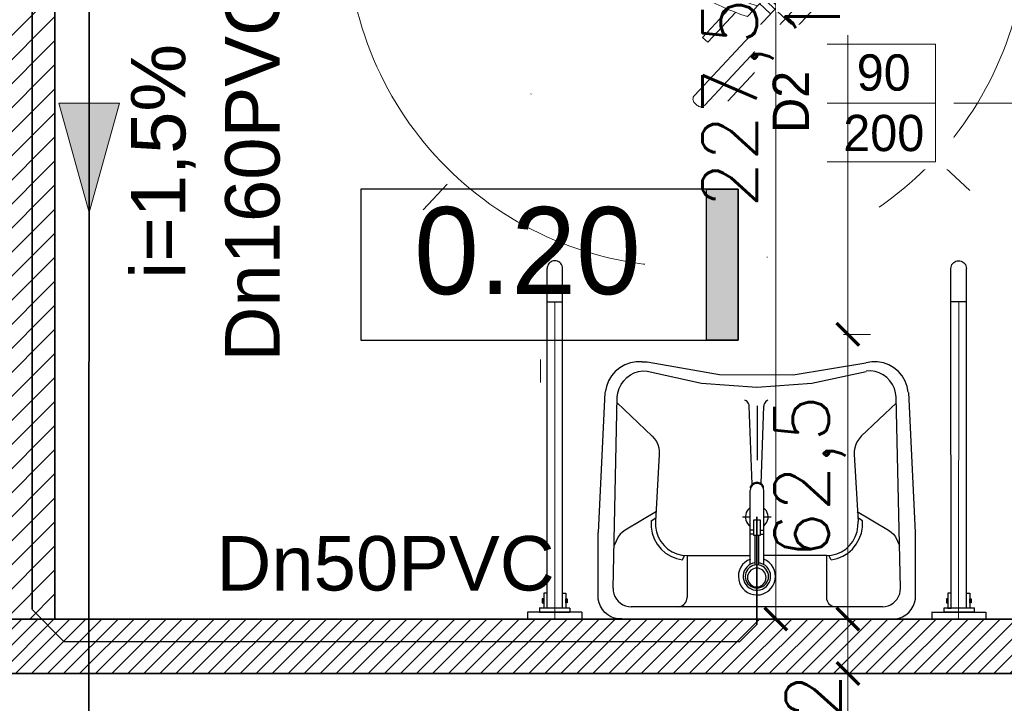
# Model space of a CAD drawing. Header units: millimetres. Extents: x -740 to 33545, y 5178 to 22494.
# Tile 144 of 250: x 10058 to 10276, y 10546 to 10697. Entities that reach past the tile are written whole.
import ezdxf
from ezdxf.lldxf.tags import DXFTag

# ---------------------------------------------------------------- set-up
doc = ezdxf.new("R2010")
doc.units = ezdxf.units.MM
doc.header["$MEASUREMENT"] = 0
doc.linetypes.add('ACAD_ISO10W100', pattern=[18, 12, -3, 0, -3])
doc.layers.get('Defpoints').update_dxf_attribs({"color": 252})
for name, color, linetype, lineweight in [('_IS_EKO_KS_opis', 7, 'Continuous', 15), ('_IS_EKO_KS_podposadzkowa', 86, 'Continuous', 35), ('_IS_EKO_KS_prow_w_bruzdach', 16, 'Continuous', 35), ('A_istniejÄ…ce Ĺ›ciany', 252, 'Continuous', 35), ('A_opisy', 252, 'Continuous', 15), ('A_projektowane sciany', 252, 'Continuous', 35), ('l.przerywana', 252, 'ICAD_ISO03W100', 5), ('l.wypeĹ‚nien', 252, 'Continuous', 5), ('Nowe_820-G Rysunki Obrazki_Nr_piĂłra__23', 252, 'Continuous', 15), ('szraf1', 252, 'Continuous', 5), ('wymiarowanie', 252, 'Continuous', 9)]:
    doc.layers.add(name, color=color, linetype=linetype, lineweight=lineweight)
for name, color, linetype in [('A-ARM', 252, 'Continuous'), ('tabelki opis', 252, 'Continuous'), ('WYPOSAĹ»ENIE', 252, 'Continuous')]:
    doc.layers.add(name, color=color, linetype=linetype)
doc.styles.add('Arial_1', font='arial.ttf')
doc.styles.add('styl2', font='simplex.shx')
tags = doc.linetypes.add('ICAD_ISO03W100', pattern=[30, 12, -18]).pattern_tags.tags
tags[6:7] = [DXFTag(74, 4), DXFTag(75, 0), DXFTag(340, '0'), DXFTag(46, 1.0), DXFTag(50, 0.0), DXFTag(44, 0.0), DXFTag(45, 0.0)]
tags[4:5] = [DXFTag(74, 4), DXFTag(75, 0), DXFTag(340, '0'), DXFTag(46, 1.0), DXFTag(50, 0.0), DXFTag(44, 0.0), DXFTag(45, 0.0)]
doc.dimstyles.new('Skala 1-50', dxfattribs={"dimtxt": 12, "dimasz": 5, "dimexe": 1, "dimexo": 1, "dimgap": 1.5, "dimtad": 1, "dimdec": 1, "dimrnd": 0.5, "dimtxsty": 'styl2', "dimblk": 'ARCHTICK', "dimcen": 5, "dimadec": 0, "dimazin": 0, "dimtfac": 1, "dimtdec": 1, "dimtmove": 1, "dimatfit": 3, "dimldrblk": 'ARCHTICK', "dimfxl": 0, "dimlwd": -1, "dimlwe": -1, "dimarcsym": 0})

# ---------------------------------------------------------------- blocks, each defined once
blk = doc.blocks.new('FOTEL-K')
at = {"linetype": 'ACAD_ISO10W100'}
for p, q in [((5.633, 7.569), (-5.633, -7.569)), ((7.569, -5.633), (-7.569, 5.633))]:
    blk.add_line(p, q, dxfattribs=at)
for p, q in [((0.222, 4.361), (4.187, 1.41)), ((-0.001, 2.861), (-0.108, 2.718)), ((-0.108, 2.718), (0.638, 2.163)), ((0.798, 2.266), (-0.001, 2.861)), ((1.062, 2.419), (5.201, -0.661)), ((1.629, 2.451), (1.412, 2.159)), ((1.827, 2.303), (1.61, 2.011)), ((-2.741, -0.82), (-2.635, -0.677)), ((-2.635, -0.677), (-1.889, -1.232)), ((-1.941, -1.415), (-2.741, -0.82)), ((6.591, -1.997), (5.367, -1.086)), ((5.289, -1.263), (2.729, -4.704)), ((6.489, -2.135), (5.265, -1.224)), ((-4.113, -1.465), (-0.148, -4.416)), ((2.127, -4.792), (-2.012, -1.712)), ((-1.663, -1.972), (-1.907, -2.301)), ((-1.465, -2.119), (-1.709, -2.448)), ((3.908, -5.603), (2.684, -4.692)), ((3.805, -5.74), (2.581, -4.829))]:
    blk.add_line(p, q)
for points in [[(4.297, 0.733), (4.246, 0.664, -0.414214), (4.065, 0.637), (-0.557, 4.077, -0.414214), (-0.584, 4.258), (-0.532, 4.327, -0.414214), (-0.352, 4.353), (4.271, 0.913, -0.414214)], [(6.473, -0.994), (6.427, -1.056, -0.414214), (6.307, -1.074), (5.103, -0.178, -0.414214), (5.085, -0.058), (5.132, 0.004, -0.414214), (5.252, 0.022), (6.456, -0.874, -0.414214)], [(0.556, -4.295), (0.505, -4.364, -0.414214), (0.324, -4.39), (-4.298, -0.95, -0.414214), (-4.325, -0.769), (-4.273, -0.7, -0.414214), (-4.093, -0.674), (0.53, -4.114, -0.414214)], [(2.811, -5.915), (2.857, -5.853, 0.414214), (2.839, -5.733), (1.636, -4.837, 0.414214), (1.515, -4.855), (1.469, -4.917, 0.414214), (1.487, -5.037), (2.691, -5.933, 0.414214)]]:
    blk.add_lwpolyline(points, format="xyb", close=True)
for points in [[(7.655, -2.789), (6.591, -1.997), (5.464, -3.512), (6.527, -4.304)], [(4.869, -6.532), (3.805, -5.74), (4.933, -4.225), (5.997, -5.017)]]:
    blk.add_lwpolyline(points, close=True)
blk.add_circle((0, 0), 8.291, dxfattribs=at)
for centre, radius, start, end in [((4.045, -3.01), 6.195, 118.7855, 167.9004), ((4.33, -3.223), 6.195, 118.7855, 167.9004), ((4.944, -1.006), 0.43, 323.343, 53.343), ((2.384, -4.447), 0.43, 233.343, 323.343)]:
    blk.add_arc(centre, radius, start, end)
blk = doc.blocks.new('_ArchTick')
at = {"color": 0, "linetype": 'ByBlock', "const_width": 0.15}
blk.add_lwpolyline([(-0.5, -0.5), (0.5, 0.5)], dxfattribs=at)
blk = doc.blocks.new('*D2244')
at = {"layer": 'Defpoints', "color": 0}
for p in [(10055.83, 10552.52), (10030.92, 10402.52), (10066.23, 10402.52)]:
    blk.add_point(p, dxfattribs=at)
at = {"layer": 'wymiarowanie', "color": 0}
for p, q in [((10035.92, 10552.52), (10029.92, 10552.52)), ((10030.92, 10552.52), (10030.92, 10402.52)), ((10035.92, 10402.52), (10029.92, 10402.52))]:
    blk.add_line(p, q, dxfattribs=at)
at = {"layer": 'wymiarowanie', "color": 0, "xscale": 5, "yscale": 5, "zscale": 5}
for p, rotation in [((10030.92, 10552.52), 90), ((10030.92, 10402.52), 270)]:
    blk.add_blockref('_ArchTick', p, dxfattribs=dict(at, rotation=rotation))
at = {"layer": 'wymiarowanie', "color": 0, "insert": (10023.12, 10477.52), "char_height": 12, "attachment_point": 5, "rotation": 90, "style": 'styl2'}
blk.add_mtext('150', dxfattribs=at)
blk = doc.blocks.new('*D2760')
at = {"layer": 'Defpoints', "color": 0}
for p in [(10280.43, 10729.26), (10241.04, 10627.26), (10280.43, 10627.26)]:
    blk.add_point(p, dxfattribs=at)
at = {"layer": 'wymiarowanie', "color": 0}
for p, q in [((10246.04, 10729.26), (10240.04, 10729.26)), ((10241.04, 10729.26), (10241.04, 10720.96)), ((10241.04, 10627.26), (10241.04, 10693.2)), ((10246.04, 10627.26), (10240.04, 10627.26))]:
    blk.add_line(p, q, dxfattribs=at)
at = {"layer": 'wymiarowanie', "color": 0, "xscale": 5, "yscale": 5, "zscale": 5}
for p, rotation in [((10241.04, 10729.26), 90), ((10241.04, 10627.26), 270)]:
    blk.add_blockref('_ArchTick', p, dxfattribs=dict(at, rotation=rotation))
at = {"layer": 'wymiarowanie', "color": 0, "insert": (10233.24, 10707.08), "char_height": 12, "attachment_point": 5, "rotation": 90, "style": 'styl2'}
blk.add_mtext('102', dxfattribs=at)
blk = doc.blocks.new('*D2761')
at = {"layer": 'Defpoints', "color": 0}
for p in [(10280.43, 10627.26), (10241.04, 10564.52), (10280.43, 10564.52)]:
    blk.add_point(p, dxfattribs=at)
at = {"layer": 'wymiarowanie', "color": 0}
for p, q in [((10246.04, 10627.26), (10240.04, 10627.26)), ((10241.04, 10627.26), (10241.04, 10564.52)), ((10246.04, 10564.52), (10240.04, 10564.52))]:
    blk.add_line(p, q, dxfattribs=at)
at = {"layer": 'wymiarowanie', "color": 0, "xscale": 5, "yscale": 5, "zscale": 5}
for p, rotation in [((10241.04, 10627.26), 90), ((10241.04, 10564.52), 270)]:
    blk.add_blockref('_ArchTick', p, dxfattribs=dict(at, rotation=rotation))
at = {"layer": 'wymiarowanie', "color": 0, "insert": (10232.69, 10595.89), "char_height": 12, "attachment_point": 5, "rotation": 90, "style": 'styl2'}
blk.add_mtext('62,5', dxfattribs=at)
blk = doc.blocks.new('*D2762')
at = {"layer": 'Defpoints', "color": 0}
for p in [(10280.43, 10564.52), (10241.04, 10552.52), (10270.21, 10552.52)]:
    blk.add_point(p, dxfattribs=at)
at = {"layer": 'wymiarowanie', "color": 0}
for p, q in [((10246.04, 10564.52), (10240.04, 10564.52)), ((10241.04, 10564.52), (10241.04, 10552.52)), ((10246.04, 10552.52), (10240.04, 10552.52))]:
    blk.add_line(p, q, dxfattribs=at)
at = {"layer": 'wymiarowanie', "color": 0, "xscale": 5, "yscale": 5, "zscale": 5}
for p, rotation in [((10241.04, 10564.52), 90), ((10241.04, 10552.52), 270)]:
    blk.add_blockref('_ArchTick', p, dxfattribs=dict(at, rotation=rotation))
at = {"layer": 'wymiarowanie', "color": 0, "insert": (10233.39, 10542.33), "char_height": 12, "attachment_point": 5, "rotation": 90, "style": 'styl2'}
blk.add_mtext('12', dxfattribs=at)
blk = doc.blocks.new('*D2763')
at = {"layer": 'Defpoints', "color": 0}
for p in [(10270.21, 10552.52), (10241.04, 10402.52), (10263.5, 10402.52)]:
    blk.add_point(p, dxfattribs=at)
at = {"layer": 'wymiarowanie', "color": 0}
for p, q in [((10246.04, 10552.52), (10240.04, 10552.52)), ((10241.04, 10552.52), (10241.04, 10402.52)), ((10246.04, 10402.52), (10240.04, 10402.52))]:
    blk.add_line(p, q, dxfattribs=at)
at = {"layer": 'wymiarowanie', "color": 0, "xscale": 5, "yscale": 5, "zscale": 5}
for p, rotation in [((10241.04, 10552.52), 90), ((10241.04, 10402.52), 270)]:
    blk.add_blockref('_ArchTick', p, dxfattribs=dict(at, rotation=rotation))
at = {"layer": 'wymiarowanie', "color": 0, "insert": (10233.24, 10477.52), "char_height": 12, "attachment_point": 5, "rotation": 90, "style": 'styl2'}
blk.add_mtext('150', dxfattribs=at)
blk = doc.blocks.new('*D2764')
at = {"layer": 'Defpoints', "color": 0}
for p in [(10225.17, 10791.99), (10246.04, 10791.99), (10245.86, 10564.52)]:
    blk.add_point(p, dxfattribs=at)
at = {"layer": 'wymiarowanie', "color": 0}
for p, q in [((10230.17, 10791.99), (10224.17, 10791.99)), ((10225.17, 10564.52), (10225.17, 10791.99)), ((10230.17, 10564.52), (10224.17, 10564.52))]:
    blk.add_line(p, q, dxfattribs=at)
at = {"layer": 'wymiarowanie', "color": 0, "xscale": 5, "yscale": 5, "zscale": 5}
for p, rotation in [((10225.17, 10791.99), 90), ((10225.17, 10564.52), 270)]:
    blk.add_blockref('_ArchTick', p, dxfattribs=dict(at, rotation=rotation))
at = {"layer": 'wymiarowanie', "color": 0, "insert": (10216.82, 10678.26), "char_height": 12, "attachment_point": 5, "rotation": 90, "style": 'styl2'}
blk.add_mtext('227,5', dxfattribs=at)

msp = doc.modelspace()

# ---------------------------------------------------------------- hatches: boundary and pattern name
at = {"layer": '_IS_EKO_KS_podposadzkowa', "ltscale": 0.5}
msp.add_hatch(color=256, dxfattribs=at).paths.add_polyline_path([(10073.79, 10678.26), (10067.11, 10678.26), (10073.79, 10654.12), (10080.46, 10678.26)])
at = {"layer": 'l.wypeĹ‚nien'}
h = msp.add_hatch(dxfattribs=at)
h.set_pattern_fill('ANSI31', color=256, scale=30, style=0)
h.paths.add_polyline_path([(8887.19, 10284.84), (8887.19, 10539.8), (8932.19, 10539.8), (8932.19, 10402.52), (9059.57, 10402.52), (9368.19, 10402.52), (9394.23, 10402.52), (9416.72, 10402.52), (9416.72, 10359.34), (9405.31, 10359.34), (9376.25, 10359.34), (8932.19, 10359.34), (8932.19, 10284.84)])
h.paths.add_polyline_path([(9871.19, 10801.99), (9871.19, 10791.99), (9878.23, 10791.99), (9890.23, 10791.99), (10052.23, 10791.99), (10052.23, 10564.52), (10066.23, 10564.52), (10066.23, 10706), (10066.23, 10711.93), (10066.23, 10711.98), (10066.23, 10728.73), (10066.23, 10765.23), (10066.23, 10776), (10066.23, 10781.93), (10066.23, 10781.98), (10066.23, 10781.93), (10066.23, 10776), (10066.22, 10776), (10066.23, 10781.93), (10066.23, 10781.98), (10066.23, 10791.99), (10125.49, 10791.99), (10125.49, 10808.08), (10125.49, 10819.93), (10125.49, 10834.32), (10058.81, 10834.32), (9924.19, 10834.32), (9924.19, 10862.32), (9879.19, 10862.32), (9879.19, 10834.32), (9871.19, 10834.32), (9871.19, 10801.99)])
h.paths.add_polyline_path([(9570.47, 10794.52), (9731.23, 10794.52), (9731.23, 10731.52), (9748.23, 10731.52), (9748.23, 10793.99), (9768.19, 10793.99), (9768.19, 10801.99), (9781.19, 10801.99), (9781.19, 10834.32), (9769.78, 10834.32), (9645.19, 10834.32), (9645.19, 10833.52), (9604.19, 10833.52), (9570.47, 10833.52)])
h.paths.add_polyline_path([(9394.23, 10794.52), (9428.47, 10794.52), (9428.47, 10833.52), (9388.19, 10833.52), (9388.19, 10794.52), (9394.23, 10794.52)])
h.paths.add_polyline_path([(9428.47, 10794.52), (9428.47, 10833.52), (9448.47, 10833.52), (9448.47, 10794.52)])
h.paths.add_polyline_path([(9550.47, 10794.52), (9570.47, 10794.52), (9570.47, 10833.52), (9550.47, 10833.52)])
h.paths.add_polyline_path([(9368.19, 10794.52), (9388.19, 10794.52), (9388.19, 10833.52), (9368.19, 10833.52)])
h.paths.add_polyline_path([(9604.19, 10833.52), (9604.19, 10849.32), (9645.19, 10849.32), (9645.19, 10833.52)])
h.paths.add_polyline_path([(9368.19, 10422.52), (9368.19, 10402.52), (9394.23, 10402.52), (9394.23, 10422.52)])
h.paths.add_polyline_path([(9368.19, 10774.52), (9394.23, 10774.52), (9394.23, 10794.52), (9368.19, 10794.52)])
h = msp.add_hatch(dxfattribs=at)
h.set_pattern_fill('ANSI31', color=256, scale=20, style=0)
h.paths.add_polyline_path([(10002.23, 10552.52), (10002.23, 10564.52), (10182.4, 10564.52), (10259.5, 10564.52), (10280.43, 10564.52), (10280.43, 10627.26), (10292.43, 10627.26), (10292.43, 10564.52), (10316.23, 10564.52), (10316.23, 10552.52)])
h.paths.add_polyline_path([(10544.19, 10552.52), (10544.19, 10564.52), (10316.23, 10564.52), (10292.43, 10564.52), (10316.23, 10564.52), (10316.23, 10564.52), (10316.23, 10552.52)])
h.paths.add_polyline_path([(10280.43, 10791.99), (10280.43, 10729.26), (10292.43, 10729.26), (10292.43, 10791.99)])
at = {"layer": 'tabelki opis'}
msp.add_hatch(color=256, dxfattribs=at).paths.add_polyline_path([(10216.85, 10626.02), (10216.85, 10659.28), (10209.89, 10659.28), (10209.89, 10626.02)])

# ---------------------------------------------------------------- linework, layer by layer
at = {"layer": '_IS_EKO_KS_podposadzkowa'}
msp.add_line((10073.84, 10783.68), (10073.73, 10509.68), dxfattribs=at)
at = {"layer": '_IS_EKO_KS_podposadzkowa', "linetype": 'Continuous', "lineweight": 15, "ltscale": 0.5}
for p, q in [((10067.11, 10678.26), (10073.79, 10654.12)), ((10073.79, 10678.26), (10067.11, 10678.26)), ((10073.79, 10678.26), (10080.46, 10678.26)), ((10080.46, 10678.26), (10073.79, 10654.12))]:
    msp.add_line(p, q, dxfattribs=at)
at = {"layer": '_IS_EKO_KS_prow_w_bruzdach'}
for p, q in [((10061.22, 10771.06), (10061.22, 10566.78)), ((10220.95, 10587.03), (10220.95, 10563.31)), ((10068.2, 10559.59), (10061.13, 10566.66)), ((10220.95, 10563.31), (10217.16, 10559.52)), ((10068.2, 10559.59), (10217.16, 10559.52))]:
    msp.add_line(p, q, dxfattribs=at)
at = {"layer": 'A-ARM'}
for p, q in [((10190.76, 10619.92), (10189.76, 10619.09)), ((10191.89, 10620.56), (10190.76, 10619.92)), ((10193.11, 10620.99), (10191.89, 10620.56)), ((10194.39, 10621.21), (10193.11, 10620.99)), ((10195.68, 10621.21), (10194.39, 10621.21)), ((10195.68, 10621.21), (10196.8, 10621.21)), ((10196.8, 10621.21), (10212.76, 10618.41)), ((10228.97, 10618.34), (10244.96, 10620.99)), ((10246.31, 10621.22), (10245.04, 10621.01)), ((10245.04, 10621.01), (10245.04, 10621.01)), ((10247.59, 10621.21), (10246.31, 10621.22)), ((10248.86, 10620.98), (10247.59, 10621.21)), ((10250.07, 10620.53), (10248.86, 10620.98)), ((10251.18, 10619.89), (10250.07, 10620.53)), ((10252.17, 10619.07), (10251.18, 10619.89)), ((10188.92, 10618.11), (10188.26, 10617)), ((10189.76, 10619.09), (10188.92, 10618.11)), ((10191.05, 10616.24), (10191.61, 10617.05)), ((10191.61, 10617.05), (10192.3, 10617.74)), ((10192.3, 10617.74), (10193.08, 10618.32)), ((10193.08, 10618.32), (10193.95, 10618.76)), ((10193.95, 10618.76), (10194.88, 10619.06)), ((10194.88, 10619.06), (10195.84, 10619.19)), ((10195.84, 10619.19), (10196.81, 10619.17)), ((10196.81, 10619.17), (10208.74, 10616.53)), ((10212.76, 10618.41), (10228.97, 10618.34)), ((10233.12, 10616.49), (10245.06, 10619.1)), ((10245.06, 10619.1), (10245.06, 10619.1)), ((10246.06, 10619.19), (10245.09, 10619.17)), ((10247.02, 10619.06), (10246.06, 10619.19)), ((10247.95, 10618.76), (10247.02, 10619.06)), ((10248.82, 10618.32), (10247.95, 10618.76)), ((10249.61, 10617.74), (10248.82, 10618.32)), ((10250.29, 10617.05), (10249.61, 10617.74)), ((10253, 10618.09), (10252.17, 10619.07)), ((10253.65, 10616.98), (10253, 10618.09)), ((10187.8, 10615.78), (10187.55, 10614.51)), ((10188.26, 10617), (10187.8, 10615.78)), ((10190.34, 10614.41), (10190.62, 10615.36)), ((10190.62, 10615.36), (10191.05, 10616.24)), ((10208.74, 10616.53), (10220.93, 10615.63)), ((10220.93, 10615.63), (10233.12, 10616.49)), ((10250.85, 10616.24), (10250.29, 10617.05)), ((10251.28, 10615.36), (10250.85, 10616.24)), ((10251.56, 10614.41), (10251.28, 10615.36)), ((10254.11, 10615.77), (10253.65, 10616.98)), ((10254.35, 10614.51), (10254.11, 10615.77)), ((10187.48, 10614.47), (10185.96, 10583.56)), ((10187.55, 10614.51), (10187.55, 10614.51)), ((10189.28, 10571.31), (10190.21, 10613.44)), ((10190.21, 10613.44), (10190.34, 10614.41)), ((10218.6, 10612.61), (10218.35, 10612.75)), ((10223.42, 10612.75), (10223.18, 10612.61)), ((10251.69, 10613.44), (10251.56, 10614.41)), ((10252.63, 10571.31), (10251.69, 10613.44)), ((10255.94, 10583.56), (10254.43, 10614.47)), ((10190.19, 10612.17), (10197.91, 10604.8)), ((10218.81, 10612.44), (10218.6, 10612.61)), ((10218.99, 10612.23), (10218.81, 10612.44)), ((10219.14, 10611.99), (10218.99, 10612.23)), ((10219.24, 10611.73), (10219.14, 10611.99)), ((10219.29, 10611.46), (10219.24, 10611.73)), ((10219.91, 10594.23), (10219.29, 10611.45)), ((10221.91, 10594.33), (10222.48, 10611.45)), ((10222.54, 10611.73), (10222.48, 10611.46)), ((10222.48, 10611.46), (10222.48, 10611.46)), ((10222.64, 10611.99), (10222.54, 10611.73)), ((10222.79, 10612.23), (10222.64, 10611.99)), ((10222.97, 10612.44), (10222.79, 10612.23)), ((10223.18, 10612.61), (10222.97, 10612.44)), ((10251.72, 10612.17), (10243.99, 10604.8)), ((10197.91, 10604.8), (10198.41, 10604.25)), ((10198.41, 10604.25), (10198.82, 10603.63)), ((10243.49, 10604.25), (10243.08, 10603.63)), ((10243.99, 10604.8), (10243.49, 10604.25)), ((10198.82, 10603.63), (10199.14, 10602.96)), ((10199.14, 10602.96), (10199.36, 10602.25)), ((10199.36, 10602.25), (10199.47, 10601.52)), ((10242.55, 10602.25), (10242.44, 10601.52)), ((10242.77, 10602.96), (10242.55, 10602.25)), ((10243.08, 10603.63), (10242.77, 10602.96)), ((10199.47, 10600.77), (10198.63, 10586.04)), ((10199.47, 10601.52), (10199.47, 10600.77)), ((10242.44, 10601.52), (10242.43, 10600.77)), ((10242.43, 10600.77), (10243.27, 10586.04)), ((10219.54, 10593.18), (10219.52, 10592.92)), ((10219.6, 10593.43), (10219.54, 10593.18)), ((10219.72, 10593.95), (10219.6, 10593.72)), ((10219.6, 10593.72), (10219.6, 10593.72)), ((10219.6, 10593.41), (10219.6, 10593.72)), ((10219.71, 10593.66), (10219.6, 10593.43)), ((10219.86, 10593.87), (10219.71, 10593.66)), ((10219.87, 10594.15), (10219.72, 10593.95)), ((10220.04, 10594.06), (10219.86, 10593.87)), ((10220.05, 10594.32), (10219.87, 10594.15)), ((10220.26, 10594.2), (10220.04, 10594.06)), ((10220.27, 10594.46), (10220.05, 10594.32)), ((10220.49, 10594.31), (10220.26, 10594.2)), ((10220.5, 10594.57), (10220.27, 10594.46)), ((10220.74, 10594.38), (10220.49, 10594.31)), ((10220.74, 10594.63), (10220.5, 10594.57)), ((10221, 10594.65), (10220.74, 10594.63)), ((10221, 10594.4), (10220.74, 10594.38)), ((10221.25, 10594.63), (10221, 10594.65)), ((10221.25, 10594.38), (10221, 10594.4)), ((10221.5, 10594.57), (10221.25, 10594.63)), ((10221.5, 10594.31), (10221.25, 10594.38)), ((10221.73, 10594.46), (10221.5, 10594.57)), ((10221.74, 10594.2), (10221.5, 10594.31)), ((10221.94, 10594.32), (10221.73, 10594.46)), ((10221.95, 10594.06), (10221.74, 10594.2)), ((10222.12, 10594.15), (10221.94, 10594.32)), ((10222.13, 10593.87), (10221.95, 10594.06)), ((10222.28, 10593.95), (10222.12, 10594.15)), ((10222.28, 10593.66), (10222.13, 10593.87)), ((10222.4, 10593.72), (10222.28, 10593.95)), ((10222.39, 10593.43), (10222.28, 10593.66)), ((10222.46, 10593.18), (10222.39, 10593.43)), ((10222.4, 10593.41), (10222.4, 10593.72)), ((10222.48, 10592.92), (10222.46, 10593.18)), ((10219.52, 10576.56), (10219.52, 10592.87)), ((10222.48, 10576.54), (10222.48, 10592.92)), ((10219.38, 10588.98), (10219.08, 10588.68)), ((10222.83, 10588.67), (10222.53, 10588.97)), ((10198.83, 10588.19), (10191.92, 10584.1)), ((10197.64, 10586.14), (10198.68, 10586.81)), ((10217.78, 10587.03), (10219.51, 10587.03)), ((10218.51, 10587.56), (10218.45, 10587.14)), ((10218.45, 10587.14), (10218.47, 10586.72)), ((10218.47, 10586.72), (10218.56, 10586.3)), ((10218.63, 10587.97), (10218.51, 10587.56)), ((10218.82, 10588.34), (10218.63, 10587.97)), ((10219.08, 10588.68), (10218.82, 10588.34)), ((10222.41, 10587.03), (10224.13, 10587.03)), ((10223.09, 10588.33), (10222.83, 10588.67)), ((10223.27, 10587.95), (10223.09, 10588.33)), ((10223.4, 10587.55), (10223.27, 10587.95)), ((10223.34, 10586.29), (10223.43, 10586.7)), ((10223.45, 10587.13), (10223.4, 10587.55)), ((10223.43, 10586.7), (10223.45, 10587.13)), ((10243.07, 10588.19), (10249.98, 10584.1)), ((10244.27, 10586.14), (10243.22, 10586.81)), ((10197.64, 10586.14), (10197.66, 10584.78)), ((10197.66, 10584.78), (10197.9, 10583.45)), ((10198.63, 10586.04), (10198.65, 10584.88)), ((10198.65, 10584.88), (10198.85, 10583.74)), ((10218.56, 10586.3), (10218.72, 10585.91)), ((10218.72, 10585.91), (10218.94, 10585.55)), ((10218.94, 10585.55), (10219.22, 10585.23)), ((10219.22, 10585.23), (10219.55, 10584.96)), ((10220.28, 10582.93), (10220.28, 10586.35)), ((10220.28, 10586.35), (10221.71, 10586.35)), ((10221.71, 10586.35), (10221.71, 10582.93)), ((10222.41, 10585.03), (10222.68, 10585.22)), ((10222.68, 10585.22), (10222.96, 10585.54)), ((10222.96, 10585.54), (10223.18, 10585.9)), ((10223.18, 10585.9), (10223.34, 10586.29)), ((10243.05, 10583.74), (10243.26, 10584.88)), ((10243.26, 10584.88), (10243.27, 10586.04)), ((10243.27, 10586.04), (10243.27, 10586.04)), ((10244.01, 10583.45), (10244.25, 10584.78)), ((10244.25, 10584.78), (10244.27, 10586.14)), ((10185.96, 10569.76), (10185.96, 10583.56)), ((10190.41, 10582.65), (10189.49, 10580.7)), ((10190.84, 10583.21), (10190.41, 10582.65)), ((10191.34, 10583.69), (10190.84, 10583.21)), ((10191.92, 10584.1), (10191.34, 10583.69)), ((10197.9, 10583.45), (10198.35, 10582.17)), ((10198.85, 10583.74), (10199.24, 10582.65)), ((10199.24, 10582.65), (10199.79, 10581.64)), ((10220.28, 10584.09), (10219.48, 10584.09)), ((10220.28, 10583.21), (10219.48, 10583.21)), ((10221.71, 10582.93), (10220.28, 10582.93)), ((10220.58, 10576.44), (10220.58, 10582.93)), ((10221.38, 10576.44), (10221.38, 10582.93)), ((10221.71, 10584.09), (10222.48, 10584.09)), ((10221.71, 10583.21), (10222.48, 10583.21)), ((10242.11, 10581.64), (10242.67, 10582.65)), ((10242.67, 10582.65), (10243.05, 10583.74)), ((10243.55, 10582.17), (10244.01, 10583.45)), ((10249.98, 10584.1), (10250.56, 10583.69)), ((10250.56, 10583.69), (10251.06, 10583.21)), ((10251.06, 10583.21), (10251.49, 10582.65)), ((10251.49, 10582.65), (10252.41, 10580.7)), ((10255.94, 10569.76), (10255.94, 10583.56)), ((10198.35, 10582.17), (10199.01, 10581)), ((10199.01, 10581), (10199.86, 10579.94)), ((10199.79, 10581.64), (10200.5, 10580.73)), ((10200.5, 10580.73), (10201.34, 10579.95)), ((10240.56, 10579.95), (10241.41, 10580.73)), ((10241.41, 10580.73), (10242.11, 10581.64)), ((10242.04, 10579.94), (10242.89, 10581)), ((10242.89, 10581), (10243.55, 10582.17)), ((10199.86, 10579.94), (10200.86, 10579.05)), ((10200.86, 10579.05), (10202, 10578.34)), ((10201.34, 10579.95), (10202.3, 10579.33)), ((10202, 10578.34), (10203.24, 10577.84)), ((10202.3, 10579.33), (10203.35, 10578.86)), ((10203.35, 10578.86), (10204.46, 10578.58)), ((10204.46, 10578.58), (10205.59, 10578.49)), ((10204.55, 10577.55), (10205.05, 10578.51)), ((10205.59, 10578.49), (10219.51, 10578.49)), ((10205.59, 10578.49), (10205.59, 10569.24)), ((10236.31, 10578.49), (10222.41, 10578.49)), ((10236.31, 10578.49), (10237.45, 10578.58)), ((10236.31, 10578.49), (10236.31, 10569.24)), ((10237.36, 10577.55), (10236.85, 10578.51)), ((10237.45, 10578.58), (10238.56, 10578.86)), ((10238.56, 10578.86), (10239.6, 10579.33)), ((10238.66, 10577.84), (10239.9, 10578.34)), ((10239.6, 10579.33), (10240.56, 10579.95)), ((10239.9, 10578.34), (10241.04, 10579.05)), ((10241.04, 10579.05), (10242.04, 10579.94)), ((10203.24, 10577.84), (10204.55, 10577.55)), ((10217.42, 10575.91), (10217.13, 10575.27)), ((10217.82, 10576.5), (10217.42, 10575.91)), ((10218.32, 10577), (10217.82, 10576.5)), ((10218.89, 10577.41), (10218.32, 10577)), ((10218.77, 10575.98), (10218.44, 10575.57)), ((10219.15, 10576.32), (10218.77, 10575.98)), ((10219.53, 10577.72), (10218.89, 10577.41)), ((10219.33, 10575.84), (10219.01, 10575.53)), ((10219.59, 10576.6), (10219.15, 10576.32)), ((10219.7, 10576.1), (10219.33, 10575.84)), ((10220.07, 10576.8), (10219.59, 10576.6)), ((10220.1, 10576.28), (10219.7, 10576.1)), ((10220.58, 10576.91), (10220.07, 10576.8)), ((10220.53, 10576.4), (10220.1, 10576.28)), ((10220.98, 10576.44), (10220.53, 10576.4)), ((10221.42, 10576.4), (10220.98, 10576.44)), ((10221.86, 10576.28), (10221.42, 10576.4)), ((10221.94, 10576.78), (10221.44, 10576.9)), ((10221.44, 10576.9), (10221.44, 10576.9)), ((10222.26, 10576.1), (10221.86, 10576.28)), ((10222.42, 10576.57), (10221.94, 10576.78)), ((10222.63, 10575.84), (10222.26, 10576.1)), ((10222.85, 10576.29), (10222.42, 10576.57)), ((10223.11, 10577.38), (10222.48, 10577.7)), ((10222.48, 10577.7), (10222.48, 10577.7)), ((10222.94, 10575.53), (10222.63, 10575.84)), ((10223.23, 10575.93), (10222.85, 10576.29)), ((10223.68, 10576.96), (10223.11, 10577.38)), ((10223.55, 10575.52), (10223.23, 10575.93)), ((10224.17, 10576.45), (10223.68, 10576.96)), ((10224.56, 10575.87), (10224.17, 10576.45)), ((10224.84, 10575.22), (10224.56, 10575.87)), ((10237.36, 10577.55), (10238.66, 10577.84)), ((10216.95, 10574.59), (10216.9, 10573.88)), ((10216.9, 10573.88), (10216.96, 10573.18)), ((10217.13, 10575.27), (10216.95, 10574.59)), ((10218.03, 10574.62), (10217.95, 10574.11)), ((10217.95, 10574.11), (10217.96, 10573.59)), ((10218.2, 10575.11), (10218.03, 10574.62)), ((10218.44, 10575.57), (10218.2, 10575.11)), ((10218.45, 10574.34), (10218.41, 10573.9)), ((10218.41, 10573.9), (10218.45, 10573.46)), ((10218.57, 10574.77), (10218.45, 10574.34)), ((10218.76, 10575.17), (10218.57, 10574.77)), ((10219.01, 10575.53), (10218.76, 10575.17)), ((10218.94, 10574.02), (10218.91, 10573.66)), ((10218.91, 10573.66), (10218.94, 10573.3)), ((10219.03, 10574.37), (10218.94, 10574.02)), ((10219.18, 10574.7), (10219.03, 10574.37)), ((10219.39, 10574.99), (10219.18, 10574.7)), ((10219.64, 10575.25), (10219.39, 10574.99)), ((10219.93, 10575.45), (10219.64, 10575.25)), ((10220.25, 10575.61), (10219.93, 10575.45)), ((10220.6, 10575.7), (10220.25, 10575.61)), ((10220.95, 10575.73), (10220.6, 10575.7)), ((10221.31, 10575.7), (10220.95, 10575.73)), ((10221.65, 10575.61), (10221.31, 10575.7)), ((10221.97, 10575.45), (10221.65, 10575.61)), ((10222.26, 10575.25), (10221.97, 10575.45)), ((10222.51, 10574.99), (10222.26, 10575.25)), ((10222.72, 10574.7), (10222.51, 10574.99)), ((10222.87, 10574.37), (10222.72, 10574.7)), ((10222.96, 10574.02), (10222.87, 10574.37)), ((10223.2, 10575.17), (10222.94, 10575.53)), ((10222.99, 10573.66), (10222.96, 10574.02)), ((10222.96, 10573.3), (10222.99, 10573.66)), ((10223.39, 10574.77), (10223.2, 10575.17)), ((10223.51, 10574.34), (10223.39, 10574.77)), ((10223.54, 10573.9), (10223.51, 10574.34)), ((10223.51, 10573.46), (10223.54, 10573.9)), ((10223.78, 10575.06), (10223.55, 10575.52)), ((10223.94, 10574.56), (10223.78, 10575.06)), ((10224.01, 10574.05), (10223.94, 10574.56)), ((10223.99, 10573.53), (10224.01, 10574.05)), ((10225.01, 10574.53), (10224.84, 10575.22)), ((10224.99, 10573.13), (10225.06, 10573.83)), ((10225.06, 10573.83), (10225.01, 10574.53)), ((10216.96, 10573.18), (10217.14, 10572.5)), ((10217.14, 10572.5), (10217.44, 10571.86)), ((10217.44, 10571.86), (10217.85, 10571.28)), ((10217.96, 10573.59), (10218.06, 10573.08)), ((10218.06, 10573.08), (10218.24, 10572.59)), ((10218.24, 10572.59), (10218.51, 10572.15)), ((10218.45, 10573.46), (10218.57, 10573.04)), ((10218.51, 10572.15), (10218.84, 10571.75)), ((10218.57, 10573.04), (10218.76, 10572.64)), ((10218.76, 10572.64), (10219.01, 10572.27)), ((10218.84, 10571.75), (10219.24, 10571.42)), ((10218.94, 10573.3), (10219.03, 10572.95)), ((10219.01, 10572.27), (10219.33, 10571.96)), ((10219.03, 10572.95), (10219.18, 10572.62)), ((10219.18, 10572.62), (10219.39, 10572.33)), ((10219.33, 10571.96), (10219.7, 10571.71)), ((10219.39, 10572.33), (10219.64, 10572.07)), ((10219.64, 10572.07), (10219.93, 10571.87)), ((10219.7, 10571.71), (10220.1, 10571.52)), ((10219.93, 10571.87), (10220.25, 10571.71)), ((10220.1, 10571.52), (10220.53, 10571.41)), ((10220.25, 10571.71), (10220.6, 10571.62)), ((10220.6, 10571.62), (10220.95, 10571.59)), ((10220.95, 10571.59), (10221.31, 10571.62)), ((10221.31, 10571.62), (10221.65, 10571.71)), ((10221.42, 10571.41), (10221.86, 10571.52)), ((10221.65, 10571.71), (10221.97, 10571.87)), ((10221.86, 10571.52), (10222.26, 10571.71)), ((10221.97, 10571.87), (10222.26, 10572.07)), ((10222.26, 10572.07), (10222.51, 10572.33)), ((10222.26, 10571.71), (10222.63, 10571.96)), ((10222.51, 10572.33), (10222.72, 10572.62)), ((10222.63, 10571.96), (10222.94, 10572.27)), ((10222.66, 10571.38), (10223.07, 10571.71)), ((10222.72, 10572.62), (10222.87, 10572.95)), ((10222.87, 10572.95), (10222.96, 10573.3)), ((10222.94, 10572.27), (10223.2, 10572.64)), ((10223.07, 10571.71), (10223.41, 10572.1)), ((10223.2, 10572.64), (10223.39, 10573.04)), ((10223.39, 10573.04), (10223.51, 10573.46)), ((10223.41, 10572.1), (10223.69, 10572.54)), ((10223.69, 10572.54), (10223.88, 10573.02)), ((10223.88, 10573.02), (10223.99, 10573.53)), ((10224.07, 10571.24), (10224.48, 10571.81)), ((10224.48, 10571.81), (10224.79, 10572.45)), ((10224.79, 10572.45), (10224.99, 10573.13)), ((10186, 10568.92), (10185.96, 10569.76)), ((10185.96, 10569.76), (10185.96, 10569.76)), ((10189.28, 10571.31), (10189.31, 10570.67)), ((10189.31, 10570.67), (10189.45, 10570.05)), ((10189.45, 10570.05), (10189.69, 10569.46)), ((10189.69, 10569.46), (10190.01, 10568.91)), ((10217.85, 10571.28), (10218.35, 10570.78)), ((10218.35, 10570.78), (10218.93, 10570.37)), ((10218.93, 10570.37), (10219.57, 10570.07)), ((10219.24, 10571.42), (10219.69, 10571.16)), ((10219.57, 10570.07), (10220.25, 10569.89)), ((10219.69, 10571.16), (10220.18, 10570.98)), ((10220.18, 10570.98), (10220.69, 10570.88)), ((10220.25, 10569.89), (10220.95, 10569.82)), ((10220.53, 10571.41), (10220.98, 10571.37)), ((10220.69, 10570.88), (10221.21, 10570.88)), ((10220.95, 10569.82), (10221.66, 10569.88)), ((10220.98, 10571.37), (10221.42, 10571.41)), ((10221.21, 10570.88), (10221.72, 10570.96)), ((10221.66, 10569.88), (10222.34, 10570.05)), ((10221.72, 10570.96), (10222.21, 10571.13)), ((10222.21, 10571.13), (10222.66, 10571.38)), ((10222.34, 10570.05), (10222.98, 10570.35)), ((10222.98, 10570.35), (10223.57, 10570.74)), ((10223.57, 10570.74), (10224.07, 10571.24)), ((10251.89, 10568.91), (10252.22, 10569.46)), ((10252.22, 10569.46), (10252.45, 10570.05)), ((10252.45, 10570.05), (10252.59, 10570.67)), ((10252.59, 10570.67), (10252.62, 10571.31)), ((10252.62, 10571.31), (10252.62, 10571.31)), ((10255.9, 10568.92), (10255.94, 10569.76)), ((10255.94, 10569.76), (10255.94, 10569.76)), ((10186.18, 10568.1), (10186, 10568.92)), ((10186.49, 10567.32), (10186.18, 10568.1)), ((10186.92, 10566.6), (10186.49, 10567.32)), ((10190.01, 10568.91), (10190.42, 10568.42)), ((10190.42, 10568.42), (10190.9, 10568)), ((10190.9, 10568), (10191.44, 10567.67)), ((10191.44, 10567.67), (10192.02, 10567.42)), ((10192.02, 10567.42), (10192.64, 10567.27)), ((10192.64, 10567.27), (10193.28, 10567.22)), ((10248.63, 10567.22), (10193.28, 10567.22)), ((10193.28, 10567.22), (10193.28, 10567.22)), ((10203.6, 10567.22), (10203.94, 10567.25)), ((10203.94, 10567.25), (10204.28, 10567.34)), ((10204.28, 10567.34), (10204.59, 10567.49)), ((10204.59, 10567.49), (10204.88, 10567.69)), ((10204.88, 10567.69), (10205.12, 10567.94)), ((10205.12, 10567.94), (10205.32, 10568.23)), ((10205.32, 10568.23), (10205.47, 10568.55)), ((10205.47, 10568.55), (10205.56, 10568.89)), ((10205.56, 10568.89), (10205.59, 10569.24)), ((10236.31, 10569.24), (10236.34, 10568.89)), ((10236.34, 10568.89), (10236.43, 10568.55)), ((10236.43, 10568.55), (10236.58, 10568.23)), ((10236.58, 10568.23), (10236.78, 10567.94)), ((10236.78, 10567.94), (10237.02, 10567.69)), ((10237.02, 10567.69), (10237.31, 10567.49)), ((10237.31, 10567.49), (10237.62, 10567.34)), ((10237.62, 10567.34), (10237.96, 10567.25)), ((10237.96, 10567.25), (10238.3, 10567.22)), ((10248.63, 10567.22), (10249.26, 10567.27)), ((10249.26, 10567.27), (10249.88, 10567.42)), ((10249.88, 10567.42), (10250.46, 10567.67)), ((10250.46, 10567.67), (10251.01, 10568)), ((10251.01, 10568), (10251.48, 10568.42)), ((10251.48, 10568.42), (10251.89, 10568.91)), ((10254.98, 10566.6), (10255.42, 10567.32)), ((10255.42, 10567.32), (10255.72, 10568.1)), ((10255.72, 10568.1), (10255.9, 10568.92)), ((10187.46, 10565.96), (10186.92, 10566.6)), ((10188.1, 10565.43), (10187.46, 10565.96)), ((10188.81, 10565.01), (10188.1, 10565.43)), ((10189.59, 10564.71), (10188.81, 10565.01)), ((10252.31, 10564.71), (10253.09, 10565.01)), ((10253.09, 10565.01), (10253.81, 10565.43)), ((10253.81, 10565.43), (10254.44, 10565.96)), ((10254.44, 10565.96), (10254.98, 10566.6)), ((10190.4, 10564.55), (10189.59, 10564.71)), ((10191.23, 10564.53), (10190.4, 10564.55)), ((10191.23, 10564.53), (10250.67, 10564.53)), ((10250.67, 10564.53), (10251.5, 10564.55)), ((10251.5, 10564.55), (10252.31, 10564.71))]:
    msp.add_line(p, q, dxfattribs=at)
at = {"layer": 'A_istniejÄ…ce Ĺ›ciany'}
msp.add_lwpolyline([(10066.23, 10564.52), (10066.23, 10791.99)], dxfattribs=at)
at = {"layer": 'A_opisy'}
msp.add_line((10299.85, 10678.26), (10244.85, 10678.26), dxfattribs=at)
at = {"layer": 'A_projektowane sciany'}
for points in [[(10280.43, 10564.52), (10002.23, 10564.52)], [(10544.19, 10552.52), (10002.23, 10552.52)]]:
    msp.add_lwpolyline(points, dxfattribs=at)
at = {"layer": 'l.przerywana'}
for p, q in [((10176.45, 10634.43), (10176.47, 10564.53)), ((10265.45, 10634.43), (10265.43, 10564.53))]:
    msp.add_line(p, q, dxfattribs=at)
at = {"layer": 'Nowe_820-G Rysunki Obrazki_Nr_piĂłra__23', "linetype": 'Continuous', "lineweight": 15}
msp.add_lwpolyline([(10173.3, 10616.64), (10173.3, 10621.72)], dxfattribs=at)
at = {"layer": 'tabelki opis'}
msp.add_lwpolyline([(10216.85, 10659.28), (10133.69, 10659.28), (10133.69, 10626.02), (10216.85, 10626.02), (10216.85, 10659.28)], dxfattribs=at)
msp.add_lwpolyline([(10216.85, 10626.02), (10209.89, 10626.02), (10209.89, 10659.28), (10216.85, 10659.28)], close=True, dxfattribs=at)
at = {"layer": 'WYPOSAĹ»ENIE'}
for p, q in [((10175.36, 10643.1), (10175.15, 10642.89)), ((10175.61, 10643.27), (10175.36, 10643.1)), ((10175.87, 10643.39), (10175.61, 10643.27)), ((10176.16, 10643.47), (10175.87, 10643.39)), ((10176.46, 10643.49), (10176.16, 10643.47)), ((10176.75, 10643.47), (10176.46, 10643.49)), ((10177.04, 10643.39), (10176.75, 10643.47)), ((10177.31, 10643.27), (10177.04, 10643.39)), ((10177.55, 10643.1), (10177.31, 10643.27)), ((10177.76, 10642.89), (10177.55, 10643.1)), ((10264.14, 10642.89), (10264.35, 10643.1)), ((10264.35, 10643.1), (10264.6, 10643.27)), ((10264.6, 10643.27), (10264.86, 10643.39)), ((10264.86, 10643.39), (10265.15, 10643.47)), ((10265.15, 10643.47), (10265.45, 10643.49)), ((10265.45, 10643.49), (10265.74, 10643.47)), ((10265.74, 10643.47), (10266.03, 10643.39)), ((10266.03, 10643.39), (10266.3, 10643.27)), ((10266.3, 10643.27), (10266.54, 10643.1)), ((10266.54, 10643.1), (10266.75, 10642.89)), ((10174.75, 10634.43), (10174.76, 10641.79)), ((10174.78, 10642.09), (10174.76, 10641.79)), ((10174.86, 10642.38), (10174.78, 10642.09)), ((10174.98, 10642.64), (10174.86, 10642.38)), ((10175.15, 10642.89), (10174.98, 10642.64)), ((10177.93, 10642.64), (10177.76, 10642.89)), ((10178.05, 10642.37), (10177.93, 10642.64)), ((10178.13, 10642.09), (10178.05, 10642.37)), ((10178.16, 10641.79), (10178.13, 10642.09)), ((10178.15, 10634.43), (10178.16, 10641.79)), ((10263.75, 10641.79), (10263.77, 10642.09)), ((10263.75, 10634.43), (10263.75, 10641.79)), ((10263.77, 10642.09), (10263.85, 10642.37)), ((10263.85, 10642.37), (10263.97, 10642.64)), ((10263.97, 10642.64), (10264.14, 10642.89)), ((10266.75, 10642.89), (10266.92, 10642.64)), ((10266.92, 10642.64), (10267.04, 10642.38)), ((10267.04, 10642.38), (10267.12, 10642.09)), ((10267.12, 10642.09), (10267.15, 10641.79)), ((10267.15, 10634.43), (10267.15, 10641.79)), ((10174.71, 10566.94), (10174.75, 10634.43)), ((10174.75, 10634.43), (10178.15, 10634.43)), ((10178.11, 10566.94), (10178.15, 10634.43)), ((10263.79, 10566.94), (10263.75, 10634.43)), ((10267.15, 10634.43), (10263.75, 10634.43)), ((10267.19, 10566.94), (10267.15, 10634.43)), ((10221.08, 10599.53), (10221.08, 10611.53)), ((10174.72, 10570.23), (10173.98, 10570.23)), ((10173.98, 10570.23), (10173.98, 10566.95)), ((10178.11, 10570.22), (10178.84, 10570.22)), ((10178.84, 10570.22), (10178.84, 10566.94)), ((10263.8, 10570.22), (10263.06, 10570.22)), ((10263.06, 10570.22), (10263.07, 10566.94)), ((10267.19, 10570.23), (10267.92, 10570.23)), ((10267.92, 10570.23), (10267.92, 10566.95)), ((10173.98, 10568.93), (10173.68, 10568.93)), ((10173.68, 10568.93), (10173.68, 10568.05)), ((10173.68, 10568.05), (10173.98, 10568.05)), ((10173.98, 10568.05), (10173.98, 10568.93)), ((10178.84, 10568.05), (10178.84, 10568.93)), ((10178.84, 10568.93), (10179.14, 10568.93)), ((10179.14, 10568.05), (10178.84, 10568.05)), ((10179.14, 10568.93), (10179.14, 10568.05)), ((10263.07, 10568.93), (10262.76, 10568.93)), ((10262.76, 10568.93), (10262.76, 10568.05)), ((10262.76, 10568.05), (10263.07, 10568.05)), ((10263.07, 10568.05), (10263.07, 10568.93)), ((10267.92, 10568.05), (10267.92, 10568.93)), ((10267.92, 10568.93), (10268.22, 10568.93)), ((10268.23, 10568.05), (10267.92, 10568.05)), ((10268.22, 10568.93), (10268.23, 10568.05)), ((10170.41, 10566.03), (10170.41, 10564.53)), ((10182.41, 10566.02), (10170.41, 10566.03)), ((10173.07, 10566.95), (10179.74, 10566.94)), ((10179.74, 10566.02), (10173.07, 10566.03)), ((10179.75, 10566.94), (10173.08, 10566.95)), ((10173.08, 10566.95), (10173.08, 10566.03)), ((10173.08, 10566.03), (10179.75, 10566.03)), ((10173.98, 10566.95), (10174.71, 10566.94)), ((10178.84, 10566.94), (10178.1, 10566.94)), ((10179.74, 10566.94), (10179.74, 10566.02)), ((10182.4, 10566.02), (10182.4, 10564.52)), ((10259.43, 10566.03), (10271.43, 10566.03)), ((10259.5, 10566.02), (10259.5, 10564.52)), ((10262.15, 10566.94), (10268.83, 10566.95)), ((10268.83, 10566.03), (10262.15, 10566.03)), ((10268.84, 10566.95), (10262.16, 10566.94)), ((10262.16, 10566.94), (10262.16, 10566.02)), ((10262.16, 10566.02), (10268.84, 10566.03)), ((10263.07, 10566.94), (10263.8, 10566.94)), ((10267.92, 10566.95), (10267.19, 10566.94)), ((10268.83, 10566.95), (10268.83, 10566.03)), ((10271.43, 10566.03), (10271.43, 10564.53)), ((10170.41, 10564.53), (10182.41, 10564.52))]:
    msp.add_line(p, q, dxfattribs=at)

# ---------------------------------------------------------------- block references
at = {"layer": 'szraf1', "linetype": 'ByBlock', "xscale": -9.036144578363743, "yscale": 9.03614457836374, "zscale": 9.036144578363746, "rotation": 190.3790015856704}
msp.add_blockref('FOTEL-K', (10205.51, 10717.07), dxfattribs=at)

# ---------------------------------------------------------------- texts
at = {"layer": '_IS_EKO_KS_opis', "style": 'Arial_1'}
msp.add_text('Dn50PVC', height=12, dxfattribs=at).set_placement((10101.85, 10570.8))
at = {"layer": '_IS_EKO_KS_opis', "char_height": 12, "width": 220.9, "attachment_point": 1, "rotation": 90, "style": 'Arial_1'}
for s, insert in [('Dn160PVC\\P', (10103.76, 10621.27)), ('i=1,5%', (10083.01, 10639.55))]:
    msp.add_mtext(s, dxfattribs=dict(at, insert=insert))
at = {"layer": 'tabelki opis', "insert": (10145.42, 10655.33), "char_height": 19.2, "width": 56.7, "attachment_point": 1}
msp.add_mtext('{\\fCentury Gothic|b0|i0|c238|p34;0.20}', dxfattribs=at)
at = {"layer": 'wymiarowanie', "insert": (5416.61, 10685.24), "char_height": 12, "width": 621.5287, "attachment_point": 1}
msp.add_mtext('\\pi202.60874;{\\fCentury Gothic|b0|i0|c238|p34;Pokrycie dachowe projektowana blachodachówka}\\P\\pi470.78474;{\\fCentury Gothic|b0|i0|c238|p34;w kolorze RAL 7016}', dxfattribs=at)

# ---------------------------------------------------------------- dimensions: what is measured, and where the dimension line sits
at = {"layer": 'wymiarowanie'}
for base, p1, p2, picture, middle in [((10241.04, 10564.52), (10280.43, 10627.26), (10280.43, 10564.52), '*D2761', (10232.69, 10595.89)), ((10030.92, 10402.52), (10055.83, 10552.52), (10066.23, 10402.52), '*D2244', (10023.12, 10477.52)), ((10241.04, 10402.52), (10270.21, 10552.52), (10263.5, 10402.52), '*D2763', (10233.24, 10477.52))]:
    dim = msp.add_linear_dim(base=base, p1=p1, p2=p2, angle=90, dimstyle='Skala 1-50', dxfattribs=at)
    dim.commit()
    dim.dimension.update_dxf_attribs({"geometry": picture, "text_midpoint": middle})
dim = msp.add_linear_dim(base=(10241.04, 10552.52), p1=(10280.43, 10564.52), p2=(10270.21, 10552.52), angle=90, dimstyle='Skala 1-50', dxfattribs=at)
dim.commit()
dim.dimension.update_dxf_attribs({"geometry": '*D2762', "text_midpoint": (10241.04, 10542.33), "dimtype": 160})

# ---------------------------------------------------------------- next in the draw order: texts
at = {"layer": 'A_opisy', "ltscale": 0.3, "insert": (10247.34, 10678.26), "char_height": 8, "width": 26, "attachment_point": 5, "bg_fill": 2}
msp.add_mtext('\\pi3.19200;{\\fCentury Gothic|b0|i0|c238|p0;90}\\P{\\fCentury Gothic|b0|i0|c238|p0;200}', dxfattribs=at)

# ---------------------------------------------------------------- next in the draw order: linework, layer by layer
at = {"layer": 'A_opisy', "lineweight": 30, "ltscale": 0.3}
msp.add_lwpolyline([(10221.34, 10665.26), (10221.34, 10691.26), (10234.34, 10691.26), (10234.34, 10665.26)], close=True, dxfattribs=at)
at = {"layer": 'A_opisy', "ltscale": 0.3}
for points in [[(10234.34, 10691.26), (10260.34, 10691.26), (10260.34, 10678.26), (10234.34, 10678.26)], [(10234.34, 10678.26), (10260.34, 10678.26), (10260.34, 10665.26), (10234.34, 10665.26)]]:
    msp.add_lwpolyline(points, close=True, dxfattribs=at)

# ---------------------------------------------------------------- next in the draw order: texts
at = {"layer": 'A_opisy', "ltscale": 0.3, "insert": (10228.45, 10678.52), "char_height": 8, "width": 26, "attachment_point": 5, "rotation": 90, "bg_fill": 2}
msp.add_mtext('{\\fCentury Gothic|b0|i0|c238|p0;D2}', dxfattribs=at)

# ---------------------------------------------------------------- next in the draw order: dimensions: what is measured, and where the dimension line sits
at = {"layer": 'wymiarowanie'}
dim = msp.add_linear_dim(base=(10225.17, 10791.99), p1=(10245.86, 10564.52), p2=(10246.04, 10791.99), angle=90, dimstyle='Skala 1-50', dxfattribs=at)
dim.commit()
dim.dimension.update_dxf_attribs({"geometry": '*D2764', "text_midpoint": (10216.82, 10678.26)})
dim = msp.add_linear_dim(base=(10241.04, 10627.26), p1=(10280.43, 10729.26), p2=(10280.43, 10627.26), angle=90, dimstyle='Skala 1-50', dxfattribs=at)
dim.commit()
dim.dimension.update_dxf_attribs({"geometry": '*D2760', "text_midpoint": (10241.04, 10707.08), "dimtype": 160})

doc.saveas('drawing.dxf')
